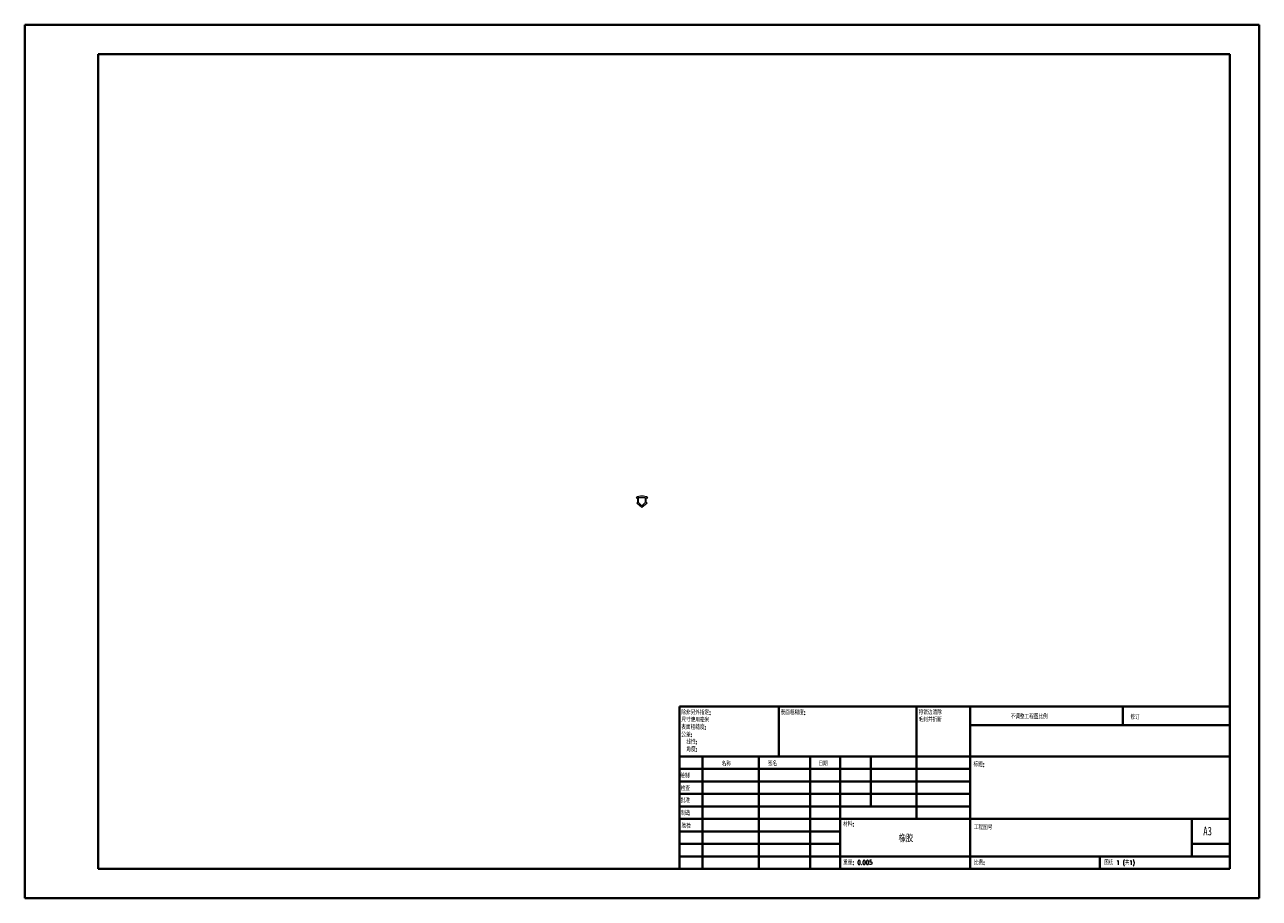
# Model space of a CAD drawing. Header units: millimetres. Extents: x 0 to 420, y 0 to 297.
import ezdxf

# ---------------------------------------------------------------- set-up
doc = ezdxf.new("R2010")
doc.units = ezdxf.units.MM
doc.styles.add('SLDTEXTSTYLE0', font='TXT', dxfattribs={"width": 0.75, "bigfont": 'bigfont'})
doc.styles.add('SLDTEXTSTYLE1', font='TXT', dxfattribs={"width": 0.75})
doc.styles.add('SLDTEXTSTYLE2', font='TXT', dxfattribs={"width": 0.694444, "bigfont": 'bigfont'})

# ---------------------------------------------------------------- blocks, each defined once
blk = doc.blocks.new('SW_NOTE_0')
at = {"color": 0, "linetype": 'Continuous', "lineweight": 0, "char_height": 1.5, "attachment_point": 1, "style": 'SLDTEXTSTYLE0'}
for s, insert in [('\\M+18FAB锐边\\M+190B4\\M+18F9C', (0, 1.93)), ('\\M+196D1\\M+18E68\\M+19BF3\\M+190DC\\M+19266', (0, -0.57))]:
    blk.add_mtext(s, dxfattribs=dict(at, insert=insert))
blk = doc.blocks.new('SW_NOTE_1')
at = {"color": 0, "linetype": 'Continuous', "lineweight": 0, "char_height": 1.5, "attachment_point": 1, "style": 'SLDTEXTSTYLE0'}
for s, insert in [('\\M+18F9C\\M+194F1另\\M+18A4F\\M+18E77\\M+192E8:', (0, 1.93)), ('\\M+18EDA\\M+190A1\\M+18E67\\M+19770\\M+19F7C\\M+195C4', (0, -0.57)), ('\\M+1955C\\M+196CA\\M+19165糙\\M+19378:', (0, -3.07)), ('\\M+18CF6\\M+18DB7:', (0, -5.57)), ('线\\M+190AB:', (1.69, -8.07)), ('\\M+18A70\\M+19378:', (1.69, -10.57))]:
    blk.add_mtext(s, dxfattribs=dict(at, insert=insert))

msp = doc.modelspace()

# ---------------------------------------------------------------- linework, layer by layer
at = {"color": 7, "linetype": 'Continuous', "lineweight": 40}
for p, q in [((0.08, 0.21), (0.08, 297.21)), ((0.08, 297.21), (420.08, 297.21)), ((420.08, 0.21), (420.08, 297.21)), ((25.08, 10.21), (25.08, 287.21)), ((25.08, 287.21), (410.08, 287.21)), ((410.08, 287.21), (410.08, 10.21)), ((222.88, 65.46), (410.08, 65.46)), ((222.88, 65.46), (222.88, 10.21)), ((256.68, 48.46), (256.68, 65.46)), ((303.48, 65.46), (303.48, 27.21)), ((321.68, 65.46), (321.68, 10.21)), ((373.68, 59.09), (373.68, 65.46)), ((410.08, 59.09), (321.68, 59.09)), ((410.08, 48.46), (222.88, 48.46)), ((230.68, 48.46), (230.68, 10.21)), ((249.87, 48.46), (249.87, 10.21)), ((267.28, 48.46), (267.28, 10.21)), ((277.48, 10.21), (277.48, 48.46)), ((287.88, 31.46), (287.88, 48.46)), ((321.68, 44.21), (222.88, 44.21)), ((321.68, 39.96), (222.88, 39.96)), ((321.68, 35.71), (222.88, 35.71)), ((321.68, 31.46), (222.88, 31.46)), ((277.48, 27.21), (222.88, 27.21)), ((277.48, 27.21), (410.08, 27.21)), ((397.08, 14.46), (397.08, 27.21)), ((277.48, 22.96), (222.88, 22.96)), ((277.48, 18.71), (222.88, 18.71)), ((410.08, 18.71), (397.08, 18.71)), ((222.88, 14.46), (410.08, 14.46)), ((365.88, 10.21), (365.88, 14.46)), ((25.08, 10.21), (410.08, 10.21)), ((0.08, 0.21), (420.08, 0.21))]:
    msp.add_line(p, q, dxfattribs=at)
at = {"color": 7, "linetype": 'Continuous', "lineweight": 15}
for p, q in [((208.04, 136.41), (208.48, 136.22)), ((208.29, 134.7), (210.04, 133.2)), ((208.44, 134.7), (208.29, 134.7)), ((208.54, 136.13), (208.54, 134.8)), ((211.29, 136.41), (208.79, 136.41)), ((208.79, 136.41), (208.79, 134.91)), ((208.79, 134.91), (210.04, 133.6)), ((210.04, 133.6), (211.29, 134.91)), ((210.04, 133.2), (211.79, 134.7)), ((211.29, 134.91), (211.29, 136.41)), ((211.54, 134.8), (211.54, 136.13)), ((211.6, 136.22), (212.04, 136.41)), ((211.79, 134.7), (211.64, 134.7))]:
    msp.add_line(p, q, dxfattribs=at)
for centre, radius, start, end in [((210.04, 133.2), 3.78, 58.0952, 121.9048), ((208.44, 134.8), 0.1, 270, 0), ((208.44, 136.13), 0.1, 0, 66.9706), ((211.64, 136.13), 0.1, 113.0294, 180), ((211.64, 134.8), 0.1, 180, 270)]:
    msp.add_arc(centre, radius, start, end, dxfattribs=at)

# ---------------------------------------------------------------- block references
at = {"color": 7, "linetype": 'Continuous', "lineweight": 0}
for name, p in [('SW_NOTE_1', (223.47, 62.2)), ('SW_NOTE_0', (304.19, 62.28))]:
    msp.add_blockref(name, p, dxfattribs=at)

# ---------------------------------------------------------------- texts
for s, insert, char_height, attachment_point, style in [('\\M+1955C\\M+196CA\\M+19165糙\\M+19378:', (257.25, 64.13), 1.5, 1, 'SLDTEXTSTYLE0'), ('\\M+19573调\\M+190AE\\M+18D48\\M+192F6图\\M+194E4\\M+197E1', (335.49, 62.75), 1.5, 1, 'SLDTEXTSTYLE0'), ('\\M+18F43订', (376.21, 62.55), 1.5, 1, 'SLDTEXTSTYLE0'), ('\\M+196BC\\M+18FCC', (237.2, 46.72), 1.5, 1, 'SLDTEXTSTYLE0'), ('签\\M+196BC', (252.91, 46.78), 1.5, 1, 'SLDTEXTSTYLE0'), ('\\M+193FA\\M+18AFA', (270.09, 46.79), 1.5, 1, 'SLDTEXTSTYLE0'), ('标题:', (322.84, 46.49), 1.5, 1, 'SLDTEXTSTYLE0'), ('绘\\M+190A7', (223.09, 42.64), 1.5, 1, 'SLDTEXTSTYLE0'), ('检查', (223.29, 38.37), 1.5, 1, 'SLDTEXTSTYLE0'), ('\\M+194E1\\M+18F79', (223.28, 34.28), 1.5, 1, 'SLDTEXTSTYLE0'), ('\\M+190A7\\M+191A2', (223.33, 29.95), 1.5, 1, 'SLDTEXTSTYLE0'), ('验检', (223.55, 25.56), 1.5, 1, 'SLDTEXTSTYLE0'), ('\\M+18DDE\\M+197BF:', (278.52, 26.2), 1.5, 1, 'SLDTEXTSTYLE0'), ('\\M+18D48\\M+192F6图\\M+18D86', (322.95, 25.08), 1.5, 1, 'SLDTEXTSTYLE0'), ('\\M+193C9胶', (299.85, 21.7), 2.381, 2, 'SLDTEXTSTYLE0'), ('A3', (401, 24.52), 2.91, 1, 'SLDTEXTSTYLE1'), ('\\M+18F64\\M+197CA: 0.005', (278.5, 13.16), 1.4986, 1, 'SLDTEXTSTYLE0'), ('\\M+194E4\\M+197E1:', (322.95, 13.11), 1.5, 1, 'SLDTEXTSTYLE0'), ('图纸 1 (\\M+18BA41)', (367.36, 13.11), 1.5, 1, 'SLDTEXTSTYLE2')]:
    msp.add_mtext(s, dxfattribs=dict(at, insert=insert, char_height=char_height, attachment_point=attachment_point, style=style))

doc.saveas('drawing.dxf')
